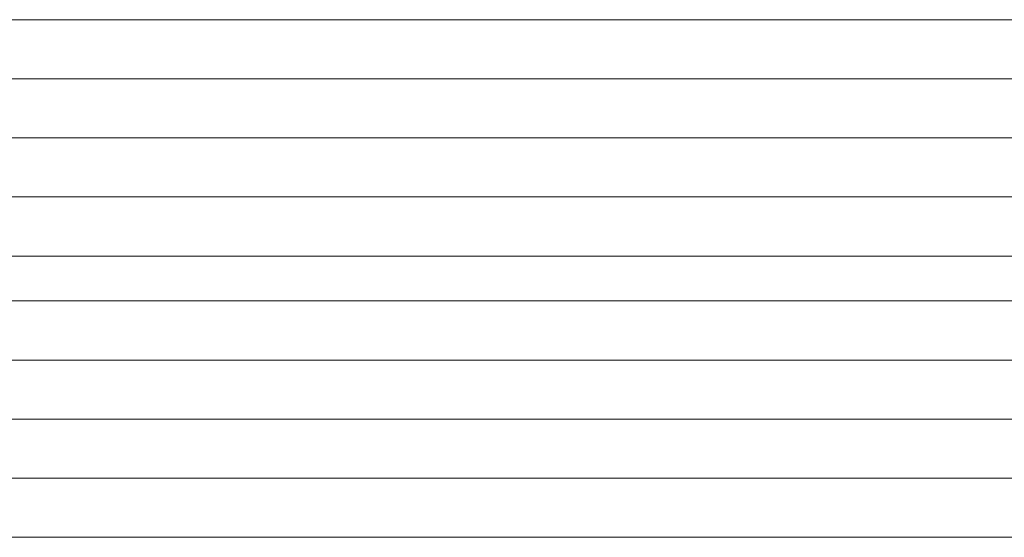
# Model space of a CAD drawing. Header units: inches. Extents: x 44881 to 156022, y 58140 to 83978.
# Tile 73 of 256: x 96488 to 96505, y 72489 to 72498. Entities that reach past the tile are written whole.
import ezdxf

# ---------------------------------------------------------------- set-up
doc = ezdxf.new("R2010")
doc.units = ezdxf.units.IN
doc.layers.add('_MB_kreskowanie_szklo_0.09', color=157, linetype='Continuous', lineweight=9)
doc.layers.add('_MB_szklo_0.15', color=142, linetype='Continuous', lineweight=15)

# ---------------------------------------------------------------- blocks, each defined once
blk = doc.blocks.new('*U364')
at = {"layer": '_MB_kreskowanie_szklo_0.09'}
for points in [[(0, -43), (918, -43)], [(0, -44), (918, -44)], [(0, -45), (918, -45)], [(0, -47.76), (918, -47.76)], [(0, -48.76), (918, -48.76)], [(0, -49.76), (918, -49.76)]]:
    blk.add_lwpolyline(points, dxfattribs=at)
at = {"layer": '_MB_szklo_0.15'}
for points in [[(918, -42), (0, -42), (0, -46), (918, -46)], [(918, -46), (0, -46), (0, -46.76), (918, -46.76)], [(918, -46.76), (0, -46.76), (0, -50.76), (918, -50.76)]]:
    blk.add_lwpolyline(points, dxfattribs=at)

msp = doc.modelspace()

# ---------------------------------------------------------------- block references
at = {"color": 14, "true_color": 0xa30000, "xscale": -1, "rotation": 180}
msp.add_blockref('*U364', (96472.536, 72446.823), dxfattribs=at)

doc.saveas('drawing.dxf')
